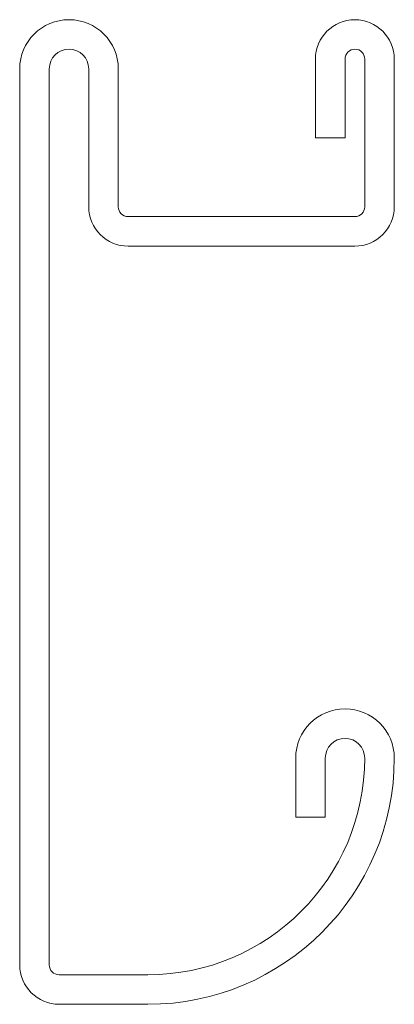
# Model space of a CAD drawing. Header units: millimetres. Extents: x -9.5 to 9.5, y -25 to 25.
import ezdxf

# ---------------------------------------------------------------- set-up
doc = ezdxf.new("R2010")
doc.units = ezdxf.units.MM

msp = doc.modelspace()

# ---------------------------------------------------------------- linework, layer by layer
at = {"color": 0, "linetype": 'Continuous', "lineweight": 0}
for p, q in [((5.496, 23.005), (5.496, 19.005)), ((6.996, 19.005), (6.996, 23.005)), ((7.996, 23.005), (7.996, 15.505)), ((9.496, 15.505), (9.496, 23.005)), ((-9.504, 22.505), (-9.504, -22.995)), ((-8.004, -22.995), (-8.004, 22.505)), ((-6.004, 22.505), (-6.004, 15.505)), ((-4.504, 15.505), (-4.504, 22.505)), ((5.496, 19.005), (6.996, 19.005)), ((7.496, 15.005), (-4.004, 15.005)), ((-4.004, 13.505), (7.496, 13.505)), ((4.496, -12.495), (4.496, -15.495)), ((5.996, -15.495), (5.996, -12.495)), ((4.496, -15.495), (5.996, -15.495)), ((-3.004, -23.495), (-7.504, -23.495)), ((-7.504, -24.995), (-3.004, -24.995))]:
    msp.add_line(p, q, dxfattribs=at)
for centre, radius, start, end in [((-7.004, 22.505), 2.5, 0, 180), ((7.496, 23.005), 2, 0, 180), ((-4.004, 15.505), 2, 180, 270), ((7.496, 15.505), 2, 270, 0), ((6.996, -12.495), 2.5, 0, 180), ((-3.004, -12.495), 12.5, 270, 0), ((-7.504, -22.995), 2, 180, 270)]:
    msp.add_arc(centre, radius, start, end, dxfattribs=at)
at = {"color": 0, "linetype": 'Continuous', "lineweight": 0, "extrusion": (0, 0, -1)}
for centre, radius, start, end in [((7.004, 22.505), 1, 0, 180), ((-7.496, 23.005), 0.5, 0, 180), ((4.004, 15.505), 0.5, 270, 0), ((-7.496, 15.505), 0.5, 180, 270), ((-6.996, -12.495), 1, 360, 180), ((3.004, -12.495), 11, 180, 270), ((7.504, -22.995), 0.5, 270, 0)]:
    msp.add_arc(centre, radius, start, end, dxfattribs=at)

doc.saveas('drawing.dxf')
